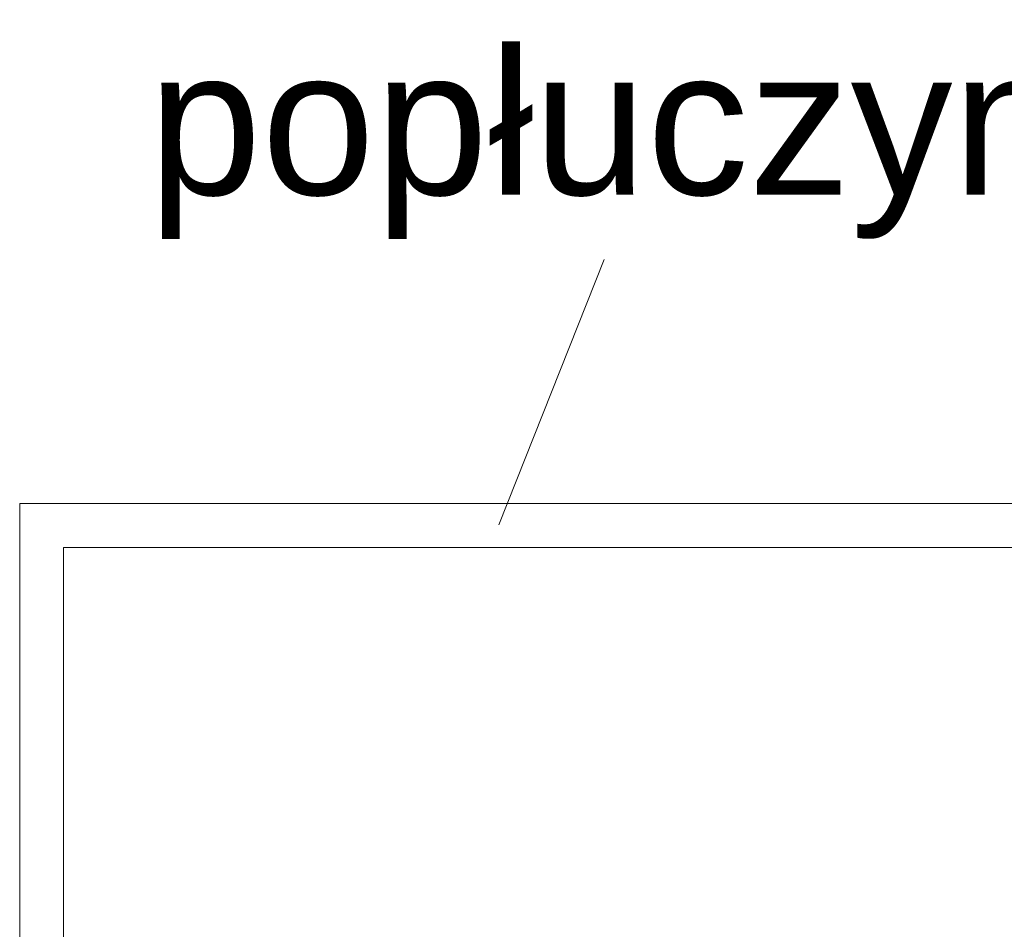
# Model space of a CAD drawing. Header units: inches. Extents: x 57112 to 98566, y -51777 to -16564.
# Tile 12 of 138: x 71597 to 71658, y -21193 to -21137. Entities that reach past the tile are written whole.
import ezdxf

# ---------------------------------------------------------------- set-up
doc = ezdxf.new("R2010")
doc.units = ezdxf.units.IN
doc.header["$MEASUREMENT"] = 0
doc.layers.get('0').update_dxf_attribs({"color": 251, "lineweight": 0})
doc.styles.get("Standard").update_dxf_attribs({"font": 'arial.ttf', "width": 0.75})

# ---------------------------------------------------------------- blocks, each defined once
blk = doc.blocks.new('A$C6761DF6A')
for p, q in [((1938.73, 835.15), (1974.81, 926.12)), ((1774.52, 246.91), (1774.52, 842.45)), ((1789.52, 842.45), (1774.52, 842.45)), ((1789.52, 842.45), (2161.92, 842.45)), ((1789.52, 827.45), (1789.52, 246.91)), ((1789.52, 827.45), (2160.4, 827.45))]:
    blk.add_line(p, q)
blk.add_text('popłuczyn', height=50).set_placement((1818.55, 948.28))

msp = doc.modelspace()

# ---------------------------------------------------------------- block references
at = {"color": 6, "linetype": 'Continuous', "lineweight": 60, "ltscale": 8, "xscale": 0.18, "yscale": 0.18, "zscale": 0.18}
msp.add_blockref('A$C6761DF6A', (71277.559, -21318.021), dxfattribs=at)

doc.saveas('drawing.dxf')
